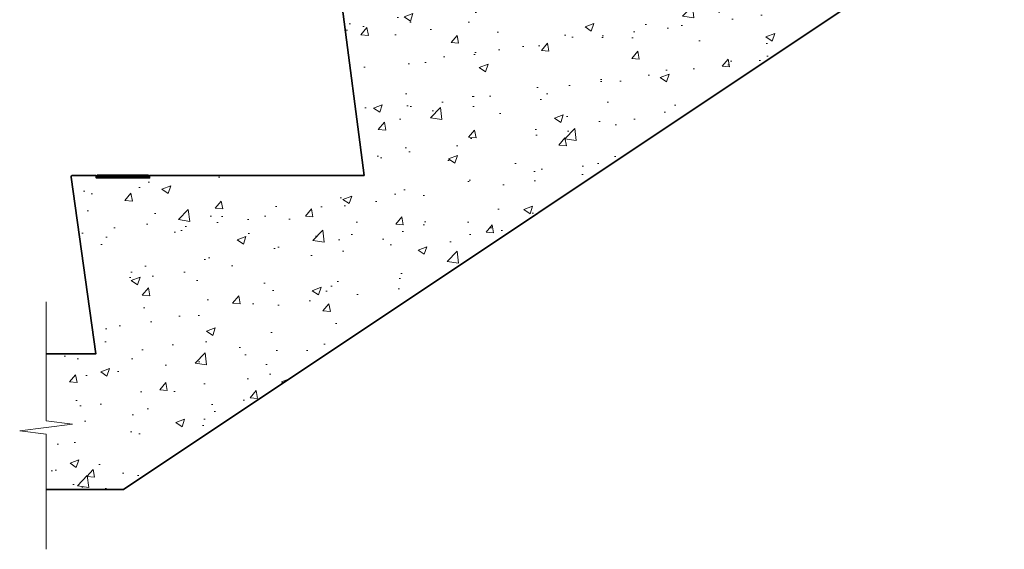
# Model space of a CAD drawing. Header units: millimetres. Extents: x -347 to 646, y -989 to 80.
# Tile 1 of 3: x -347 to 646, y -989 to -454. Entities that reach past the tile are written whole.
import ezdxf

# ---------------------------------------------------------------- set-up
doc = ezdxf.new("R2010")
doc.units = ezdxf.units.MM
for name, color, linetype, lineweight in [('FS-DETAIL', 3, 'Continuous', 35), ('FS-DETAIL-HATCH', 253, 'Continuous', 13), ('FS-DETAIL-THIN', 8, 'Continuous', 18)]:
    doc.layers.add(name, color=color, linetype=linetype, lineweight=lineweight)

# ---------------------------------------------------------------- blocks, each defined once
blk = doc.blocks.new('FS_SMI511')
at = {"layer": 'FS-DETAIL', "flags": 128}
blk.add_lwpolyline([(53.15, 2.97), (1.35, 2.97), (1.35, 1.72), (53.15, 1.72)], close=True, dxfattribs=at)
at = {"layer": 'FS-DETAIL-THIN'}
blk.add_lwpolyline([(46.79, 0.25), (54.25, 0.25), (54.25, 2.85), (53.25, 2.85), (53.25, 1.62), (1.25, 1.62), (1.25, 2.85), (0.25, 2.85), (0.25, 0.25), (7.22, 0.25), (7.58, 0.73), (7.95, 0.25), (8.32, 0.73), (8.68, 0.25), (9.05, 0.73), (9.41, 0.25), (9.78, 0.73), (10.15, 0.25), (10.51, 0.73), (10.88, 0.25), (11.25, 0.73), (11.61, 0.25), (11.98, 0.73), (12.35, 0.25), (12.71, 0.73), (13.08, 0.25), (13.45, 0.73), (13.81, 0.25), (14.18, 0.73), (14.54, 0.25), (14.91, 0.73), (15.28, 0.25), (15.64, 0.73), (16.01, 0.25), (16.38, 0.73), (16.74, 0.25), (17.11, 0.73), (17.48, 0.25), (17.84, 0.73), (18.21, 0.25), (18.57, 0.73), (18.94, 0.25), (19.31, 0.73), (19.67, 0.25), (20.04, 0.73), (20.41, 0.25), (20.77, 0.73), (21.14, 0.25), (21.51, 0.73), (21.87, 0.25), (22.24, 0.73), (22.61, 0.25), (22.97, 0.73), (23.34, 0.25), (23.7, 0.73), (24.07, 0.25), (24.44, 0.73), (24.8, 0.25), (25.17, 0.73), (25.54, 0.25), (25.9, 0.73), (26.27, 0.25), (26.64, 0.73), (27, 0.25), (27.37, 0.73), (27.73, 0.25), (28.1, 0.73), (28.47, 0.25), (28.83, 0.73), (29.2, 0.25), (29.57, 0.73), (29.93, 0.25), (30.3, 0.73), (30.67, 0.25), (31.03, 0.73), (31.4, 0.25), (31.77, 0.73), (32.13, 0.25), (32.5, 0.73), (32.86, 0.25), (33.23, 0.73), (33.6, 0.25), (33.96, 0.73), (34.33, 0.25), (34.7, 0.73), (35.06, 0.25), (35.43, 0.73), (35.8, 0.25), (36.16, 0.73), (36.53, 0.25), (36.89, 0.73), (37.26, 0.25), (37.63, 0.73), (37.99, 0.25), (38.36, 0.73), (38.73, 0.25), (39.09, 0.73), (39.46, 0.25), (39.83, 0.73), (40.19, 0.25), (40.56, 0.73), (40.93, 0.25), (41.29, 0.73), (41.66, 0.25), (42.02, 0.73), (42.39, 0.25), (42.76, 0.73), (43.12, 0.25), (43.49, 0.73), (43.86, 0.25), (44.22, 0.73), (44.59, 0.25), (44.96, 0.73), (45.32, 0.25), (45.69, 0.73), (46.05, 0.25), (46.42, 0.73), (46.79, 0.25)], dxfattribs=at)
blk = doc.blocks.new('A$C5C9922D6')
at = {"layer": 'FS-DETAIL', "flags": 128}
blk.add_lwpolyline([(-914.93, -421.5), (-864.67, -421.46), (-889.65, -243.17, -0.455607), (-888.17, -241.46), (-864.53, -241.46), (-864.44, -244.06), (-810.53, -244.06), (-810.53, -241.46), (-594.16, -241.48), (-617.42, -63.19, -0.449882), (-615.94, -61.48), (-592.3, -61.48), (-592.3, -64.08), (-538.3, -64.08), (-538.3, -61.48), (-320.22, -61.5), (-345.21, 116.79, -0.455607), (-343.72, 118.5), (-320.08, 118.5), (-320, 115.9), (-266.08, 115.9), (-266.17, 118.5), (24.99, 118.5)], format="xyb", dxfattribs=at)

msp = doc.modelspace()

# ---------------------------------------------------------------- hatches: boundary and pattern name
at = {"layer": 'FS-DETAIL-HATCH'}
h = msp.add_hatch(dxfattribs=at)
h.set_pattern_fill('AR-CONC', color=256, scale=0.5)
h.paths.add_polyline_path([(594.565, -370), (619.557, -370), (619.557, -314.277), (592.891, -310.889), (646.222, -304.111), (619.557, -300.723), (619.557, -251.5), (328.439, -251.5), (328.522, -254.1), (274.563, -254.1), (274.48, -251.5), (250.841, -251.5), (249.355, -253.208), (277.14, -431.5), (66.124, -431.5), (31.258, -431.481), (31.258, -434.081), (-22.742, -434.081), (4.921, -611.5), (-209.142, -611.5), (-240.963, -611.462), (-240.963, -614.062), (-294.963, -614.062), (-270.345, -791.5), (-320.365, -791.5), (-320.365, -858.935), (-293.7, -862.323), (-347.031, -869.101), (-320.365, -872.49), (-320.365, -928.212), (-242.244, -928.212)])

# ---------------------------------------------------------------- linework, layer by layer
at = {"layer": 'FS-DETAIL', "flags": 128}
msp.add_lwpolyline([(-320.365, -928.212), (-242.244, -928.212), (594.565, -370), (619.557, -370)], dxfattribs=at)
at = {"layer": 'FS-DETAIL-THIN'}
msp.add_lwpolyline([(-320.365, -988.7), (-320.365, -872.49), (-347.031, -869.101), (-293.7, -862.323), (-320.365, -858.935), (-320.365, -739.075)], dxfattribs=at)

# ---------------------------------------------------------------- block references
msp.add_blockref('A$C5C9922D6', (594.565, -370))
at = {"layer": 'FS-DETAIL'}
msp.add_blockref('FS_SMI511', (-270.213, -614.312), dxfattribs=at)

doc.saveas('drawing.dxf')
